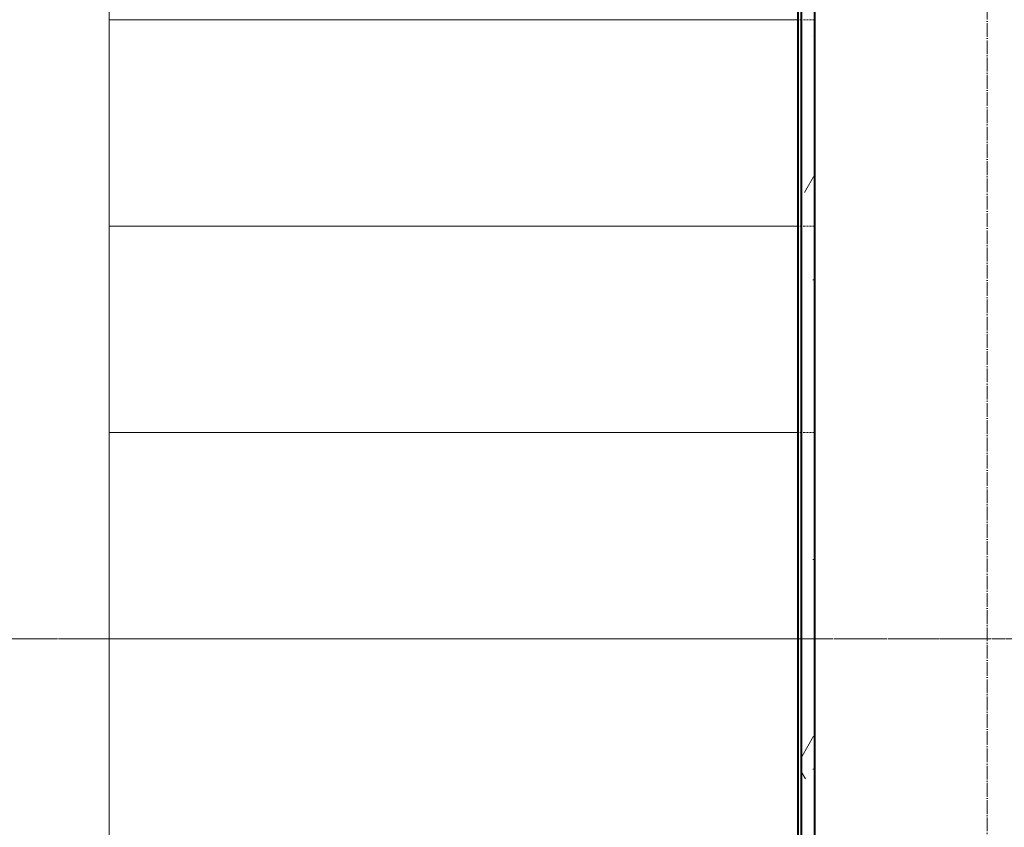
# Model space of a CAD drawing. Header units: millimetres. Extents: x -111 to 116289, y -9307 to 73893.
# Tile 71 of 128: x 44568 to 45998, y 39540 to 40714. Entities that reach past the tile are written whole.
import ezdxf

# ---------------------------------------------------------------- set-up
doc = ezdxf.new("R2010")
doc.units = ezdxf.units.MM
for name, pattern in [('ADSK_Линия сетки', [25, 20, -2.5, 0, -2.5]), ('ADSK_Сверху', [4.5, 3, -1.5]), ('ADSK_Скрыто', [6, 3, -3]), ('Штрихпунктир 15 х 2 х 2 мм', [19, 15, -2, 0, -2])]:
    doc.linetypes.add(name, pattern=pattern)
for name, color, linetype, lineweight in [('Лестницы', 7, 'Continuous', 18), ('Оси', 7, 'Continuous', 9), ('Стены разрез', 7, 'Continuous', 40), ('Стены штриховка', 7, 'Continuous', 40)]:
    doc.layers.add(name, color=color, linetype=linetype, lineweight=lineweight)

# ---------------------------------------------------------------- blocks, each defined once
blk = doc.blocks.new('135_SLK_GD_AR_rvt-1-Оборудование_B2_-11_400__На лист секция 5_-11_400')
at = {"layer": 'Стены разрез', "lineweight": 9, "true_color": 0xaaaaaa}
h = blk.add_hatch(dxfattribs=at)
h.set_pattern_fill('FP_4', color=253, style=0, pattern_type=2)
h.set_pattern_definition([(0, (0, 0), (406.4, 101.6), [33.528, -271.272, 33.528, -271.272, -1625.6]), (0, (0, 0), (406.4, 101.6), [-609.6, 33.528, -576.072, 33.528, -271.272, -711.2]), (0, (0, 0), (406.4, 101.6), [-1524, 33.528, -169.672, 33.528, -474.472]), (120, (152.4, 50.8), (-291.188181, 301.1527241), [33.528, -271.272, 33.528, -271.272, -1625.6]), (120, (152.4, 50.8), (-291.188181, 301.1527241), [-609.6, 33.528, -576.072, 33.528, -271.272, -711.2]), (120, (152.4, 50.8), (-291.188181, 301.1527241), [-1524, 33.528, -169.672, 33.528, -474.472]), (240, (203.2, 254), (-115.211819, -402.7527241), [33.528, -271.272, 33.528, -271.272, -1625.6]), (240, (203.2, 254), (-115.211819, -402.7527241), [-609.6, 33.528, -576.072, 33.528, -271.272, -711.2]), (240, (203.2, 254), (-115.211819, -402.7527241), [-1524, 33.528, -169.672, 33.528, -474.472])])
h.paths.add_polyline_path([(-13033859.7, -9294480.3), (-13033859.7, -9288400.3), (-13033879.7, -9288400.3), (-13033879.7, -9294480.3)])
at = {"layer": 'Лестницы', "color": 253, "linetype": 'ADSK_Сверху', "true_color": 0xaaaaaa}
for p, q in [((-13034884.7, -9293100.3), (-13034884.5, -9289500.3)), ((-13034884.7, -9293100.3), (-13034884.5, -9289500.3)), ((-13033859.7, -9293100.3), (-13033859.5, -9289500.3)), ((-13033859.7, -9293100.3), (-13033859.5, -9289500.3)), ((-13034884.5, -9290700.3), (-13033859.5, -9290700.3)), ((-13034884.5, -9290700.3), (-13033859.5, -9290700.3)), ((-13034884.5, -9290700.3), (-13033859.5, -9290700.3)), ((-13034884.5, -9290700.3), (-13033859.5, -9290700.3)), ((-13034884.6, -9291000.3), (-13033859.6, -9291000.3)), ((-13034884.6, -9291000.3), (-13033859.6, -9291000.3)), ((-13034884.6, -9291000.3), (-13033859.6, -9291000.3)), ((-13034884.6, -9291000.3), (-13033859.6, -9291000.3)), ((-13034884.6, -9291300.3), (-13033859.6, -9291300.3)), ((-13034884.6, -9291300.3), (-13033859.6, -9291300.3)), ((-13034884.6, -9291300.3), (-13033859.6, -9291300.3)), ((-13034884.6, -9291300.3), (-13033859.6, -9291300.3)), ((-13034884.6, -9291600.3), (-13033859.6, -9291600.3)), ((-13034884.6, -9291600.3), (-13033859.6, -9291600.3)), ((-13034884.6, -9291600.3), (-13033859.6, -9291600.3)), ((-13034884.6, -9291600.3), (-13033859.6, -9291600.3))]:
    blk.add_line(p, q, dxfattribs=at)
at = {"layer": 'Лестницы', "color": 253, "true_color": 0xaaaaaa}
for p, q in [((-13033859.5, -9290700.3), (-13033859.5, -9290400.3)), ((-13034884.5, -9290700.3), (-13034884.5, -9290639.2)), ((-13034884.6, -9291000.3), (-13034884.5, -9290700.3)), ((-13034884.5, -9290700.3), (-13033884.7, -9290700.3)), ((-13033859.6, -9291000.3), (-13033859.5, -9290700.3)), ((-13034884.6, -9291300.3), (-13034884.6, -9291000.3)), ((-13034884.6, -9291000.3), (-13033884.7, -9291000.3)), ((-13033859.6, -9291300.3), (-13033859.6, -9291000.3)), ((-13034884.6, -9291600.3), (-13034884.6, -9291300.3)), ((-13034884.6, -9291300.3), (-13033884.7, -9291300.3)), ((-13033859.6, -9291600.3), (-13033859.6, -9291300.3)), ((-13034884.6, -9291900.3), (-13034884.6, -9291600.3)), ((-13034884.6, -9291600.3), (-13033884.7, -9291600.3)), ((-13033859.6, -9291900.3), (-13033859.6, -9291600.3))]:
    blk.add_line(p, q, dxfattribs=at)
at = {"layer": 'Лестницы', "color": 253, "linetype": 'ADSK_Скрыто', "true_color": 0xaaaaaa}
for p, q in [((-13034884.5, -9290700.3), (-13033884.7, -9290700.3)), ((-13034884.6, -9291000.3), (-13033884.7, -9291000.3)), ((-13034884.6, -9291300.3), (-13033884.7, -9291300.3)), ((-13034884.6, -9291600.3), (-13033884.7, -9291600.3))]:
    blk.add_line(p, q, dxfattribs=at)
at = {"layer": 'Стены разрез', "color": 253, "true_color": 0xaaaaaa}
for p, q in [((-13033859.7, -9294475.3), (-13033859.7, -9288400.3)), ((-13033884.7, -9288425.3), (-13033884.7, -9294475.3))]:
    blk.add_line(p, q, dxfattribs=at)
at = {"layer": 'Стены штриховка', "color": 253, "true_color": 0xaaaaaa}
blk.add_line((-13033879.7, -9288420.3), (-13033879.7, -9294475.3), dxfattribs=at)
blk = doc.blocks.new('135_SLK_GD_KR_rvt-1-Оборудование_B2_-11_400__На лист секция 5_-11_400')
at = {"layer": 'Оси', "color": 254, "linetype": 'Штрихпунктир 15 х 2 х 2 мм', "true_color": 0xcccccc}
blk.add_line((-13076977.1, -9291600.3), (-12975234.7, -9291600.3), dxfattribs=at)
blk = doc.blocks.new('A$Cffbd38bb')
at = {"layer": 'Оси', "color": 253, "linetype": 'ADSK_Линия сетки', "true_color": 0xaaaaaa}
for p, q in [((44167.4, 800), (44167.4, 71114.3)), ((106567.7, 38729.5), (800, 38729.5))]:
    blk.add_line(p, q, dxfattribs=at)
at = {"lineweight": 5}
for name in ['135_SLK_GD_KR_rvt-1-Оборудование_B2_-11_400__На лист секция 5_-11_400', '135_SLK_GD_AR_rvt-1-Оборудование_B2_-11_400__На лист секция 5_-11_400']:
    blk.add_blockref(name, (13077777.1, 9330329.8), dxfattribs=at)

msp = doc.modelspace()

# ---------------------------------------------------------------- block references
msp.add_blockref('A$Cffbd38bb', (1805.7, 1084))

doc.saveas('drawing.dxf')
